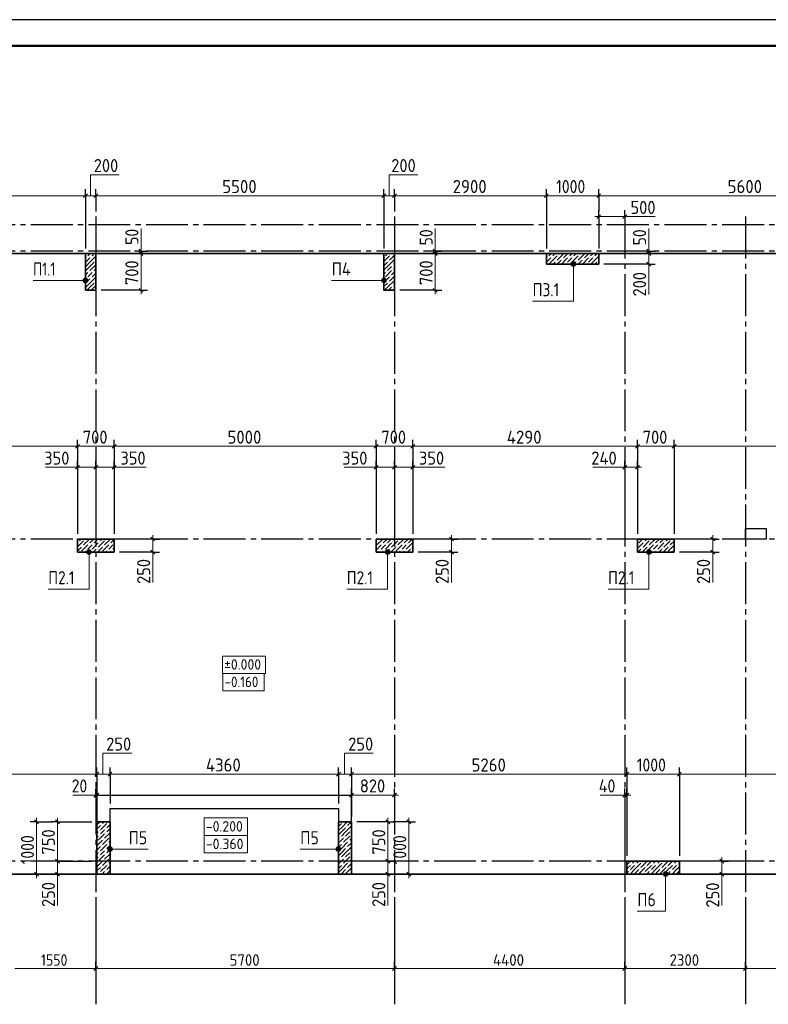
# Model space of a CAD drawing. Header units: millimetres. Extents: x 0 to 42000, y 0 to 29700.
# Tile 7 of 8: x 20345 to 34638, y 10896 to 29700. Entities that reach past the tile are written whole.
import ezdxf

# ---------------------------------------------------------------- set-up
doc = ezdxf.new("R2010")
doc.units = ezdxf.units.MM
doc.linetypes.add('______2', pattern=[270, 200, -70])
doc.linetypes.add('______5', pattern=[1100, 800, -100, 100, -100])
for name, color, linetype, lineweight in [('Standard', 7, 'Continuous', 25), ('ЖБ Перекрытие верхний уровень', 7, 'Continuous', 18), ('ЖБ Перекрытие нижний уровень с отделкой', 7, 'Continuous', 13), ('Общий01', 7, 'Continuous', 13), ('Оси', 7, '______5', 13), ('Примечания', 7, 'Continuous', 13), ('Размерная линия_ общее', 7, 'Continuous', 13)]:
    doc.layers.add(name, color=color, linetype=linetype, lineweight=lineweight)
doc.layers.add('ЖБ Пилон', color=7, linetype='______2', lineweight=13, true_color=0xa0a0a0)
doc.styles.add('ISOCPEUR', font='txt')

msp = doc.modelspace()

# ---------------------------------------------------------------- hatches: boundary and pattern name
at = {"layer": 'ЖБ Пилон', "linetype": 'Continuous', "lineweight": 18, "transparency": 33554687}
for points in [[(27421, 25209), (27426, 25214), (27431, 25209), (27426, 25204)], [(30621, 25209), (30626, 25214), (30631, 25209), (30626, 25204)], [(31021, 25209), (31026, 25214), (31031, 25209), (31026, 25204)], [(21621, 25169), (21626, 25174), (21631, 25169), (21626, 25164)], [(21701, 25169), (21706, 25174), (21711, 25169), (21706, 25164)], [(21781, 25089), (21786, 25094), (21791, 25089), (21786, 25084)], [(27301, 25169), (27306, 25174), (27311, 25169), (27306, 25164)], [(27381, 25089), (27386, 25094), (27391, 25089), (27386, 25084)], [(27461, 25009), (27466, 25014), (27471, 25009), (27466, 25004)], [(30421, 25169), (30426, 25174), (30431, 25169), (30426, 25164)], [(30501, 25169), (30506, 25174), (30511, 25169), (30506, 25164)], [(30581, 25089), (30586, 25094), (30591, 25089), (30586, 25084)], [(30701, 25129), (30706, 25134), (30711, 25129), (30706, 25124)], [(30781, 25049), (30786, 25054), (30791, 25049), (30786, 25044)], [(30821, 25169), (30826, 25174), (30831, 25169), (30826, 25164)], [(30901, 25169), (30906, 25174), (30911, 25169), (30906, 25164)], [(30981, 25089), (30986, 25094), (30991, 25089), (30986, 25084)], [(31101, 25129), (31106, 25134), (31111, 25129), (31106, 25124)], [(31181, 25049), (31186, 25054), (31191, 25049), (31186, 25044)], [(31221, 25169), (31226, 25174), (31231, 25169), (31226, 25164)], [(31301, 25169), (31306, 25174), (31311, 25169), (31306, 25164)], [(31381, 25089), (31386, 25094), (31391, 25089), (31386, 25084)], [(21661, 24889), (21666, 24894), (21671, 24889), (21666, 24884)], [(21741, 24889), (21746, 24894), (21751, 24889), (21746, 24884)], [(27341, 24889), (27346, 24894), (27351, 24889), (27346, 24884)], [(27461, 24929), (27466, 24934), (27471, 24929), (27466, 24924)], [(21621, 24769), (21626, 24774), (21631, 24769), (21626, 24764)], [(21701, 24769), (21706, 24774), (21711, 24769), (21706, 24764)], [(21781, 24689), (21786, 24694), (21791, 24689), (21786, 24684)], [(27301, 24769), (27306, 24774), (27311, 24769), (27306, 24764)], [(27381, 24689), (27386, 24694), (27391, 24689), (27386, 24684)], [(27421, 24809), (27426, 24814), (27431, 24809), (27426, 24804)], [(27461, 24609), (27466, 24614), (27471, 24609), (27466, 24604)], [(27464, 24532), (27466, 24534), (27468, 24532)], [(21581, 19769), (21586, 19774), (21591, 19769), (21586, 19764)], [(21981, 19769), (21986, 19774), (21991, 19769), (21986, 19764)], [(27181, 19769), (27186, 19774), (27191, 19769), (27186, 19764)], [(27581, 19769), (27586, 19774), (27591, 19769), (27586, 19764)], [(32381, 19769), (32386, 19774), (32391, 19769), (32386, 19764)], [(32781, 19769), (32786, 19774), (32791, 19769), (32786, 19764)], [(21461, 19729), (21466, 19734), (21471, 19729), (21466, 19724)], [(21541, 19649), (21546, 19654), (21551, 19649), (21546, 19644)], [(21621, 19569), (21626, 19574), (21631, 19569), (21626, 19564)], [(21661, 19689), (21666, 19694), (21671, 19689), (21666, 19684)], [(21701, 19569), (21706, 19574), (21711, 19569), (21706, 19564)], [(21741, 19689), (21746, 19694), (21751, 19689), (21746, 19684)], [(21821, 19609), (21826, 19614), (21831, 19609), (21826, 19604)], [(21861, 19729), (21866, 19734), (21871, 19729), (21866, 19724)], [(21941, 19649), (21946, 19654), (21951, 19649), (21946, 19644)], [(22021, 19569), (22026, 19574), (22031, 19569), (22026, 19564)], [(22061, 19689), (22066, 19694), (22071, 19689), (22066, 19684)], [(22101, 19569), (22106, 19574), (22111, 19569), (22106, 19564)], [(22141, 19689), (22146, 19694), (22150, 19690), (22150, 19687), (22146, 19684)], [(27150, 19650), (27151, 19649), (27150, 19647)], [(27221, 19569), (27226, 19574), (27231, 19569), (27226, 19564)], [(27261, 19689), (27266, 19694), (27271, 19689), (27266, 19684)], [(27301, 19569), (27306, 19574), (27311, 19569), (27306, 19564)], [(27341, 19689), (27346, 19694), (27351, 19689), (27346, 19684)], [(27421, 19609), (27426, 19614), (27431, 19609), (27426, 19604)], [(27461, 19729), (27466, 19734), (27471, 19729), (27466, 19724)], [(27541, 19649), (27546, 19654), (27551, 19649), (27546, 19644)], [(27621, 19569), (27626, 19574), (27631, 19569), (27626, 19564)], [(27661, 19689), (27666, 19694), (27671, 19689), (27666, 19684)], [(27701, 19569), (27706, 19574), (27711, 19569), (27706, 19564)], [(27741, 19689), (27746, 19694), (27751, 19689), (27746, 19684)], [(27821, 19609), (27826, 19614), (27831, 19609), (27826, 19604)], [(32141, 19689), (32146, 19694), (32151, 19689), (32146, 19684)], [(32221, 19609), (32226, 19614), (32231, 19609), (32226, 19604)], [(32261, 19729), (32266, 19734), (32271, 19729), (32266, 19724)], [(32341, 19649), (32346, 19654), (32351, 19649), (32346, 19644)], [(32421, 19569), (32426, 19574), (32431, 19569), (32426, 19564)], [(32461, 19689), (32466, 19694), (32471, 19689), (32466, 19684)], [(32501, 19569), (32506, 19574), (32511, 19569), (32506, 19564)], [(32541, 19689), (32546, 19694), (32551, 19689), (32546, 19684)], [(32621, 19609), (32626, 19614), (32631, 19609), (32626, 19604)], [(32661, 19729), (32666, 19734), (32671, 19729), (32666, 19724)], [(32741, 19649), (32746, 19654), (32751, 19649), (32746, 19644)], [(32821, 19569), (32826, 19574), (32831, 19569), (32826, 19564)], [(21504, 19532), (21506, 19534), (21508, 19532)], [(21904, 19532), (21906, 19534), (21908, 19532)], [(27504, 19532), (27506, 19534), (27508, 19532)], [(32304, 19532), (32306, 19534), (32308, 19532)], [(32704, 19532), (32706, 19534), (32708, 19532)], [(21901, 14329), (21906, 14334), (21911, 14329), (21906, 14324)], [(22021, 14369), (22026, 14374), (22031, 14369), (22026, 14364)], [(26430, 14370), (26431, 14369), (26430, 14367)], [(26501, 14369), (26506, 14374), (26511, 14369), (26506, 14364)], [(26581, 14289), (26586, 14294), (26591, 14289), (26586, 14284)], [(21861, 14209), (21866, 14214), (21871, 14209), (21866, 14204)], [(21861, 14129), (21866, 14134), (21871, 14129), (21866, 14124)], [(21981, 14249), (21986, 14254), (21991, 14249), (21986, 14244)], [(21981, 14169), (21986, 14174), (21991, 14169), (21986, 14164)], [(26661, 14209), (26666, 14214), (26671, 14209), (26666, 14204)], [(26661, 14129), (26666, 14134), (26671, 14129), (26666, 14124)], [(21821, 14009), (21826, 14014), (21831, 14009), (21826, 14004)], [(21901, 13929), (21906, 13934), (21911, 13929), (21906, 13924)], [(21941, 14049), (21946, 14054), (21951, 14049), (21946, 14044)], [(22021, 13969), (22026, 13974), (22031, 13969), (22026, 13964)], [(22061, 14089), (22066, 14094), (22070, 14090), (22070, 14087), (22066, 14084)], [(26430, 13970), (26431, 13969), (26430, 13967)], [(26461, 14089), (26466, 14094), (26471, 14089), (26466, 14084)], [(26501, 13969), (26506, 13974), (26511, 13969), (26506, 13964)], [(26541, 14089), (26546, 14094), (26551, 14089), (26546, 14084)], [(26621, 14009), (26626, 14014), (26631, 14009), (26626, 14004)], [(21861, 13809), (21866, 13814), (21871, 13809), (21866, 13804)], [(21861, 13729), (21866, 13734), (21871, 13729), (21866, 13724)], [(21981, 13849), (21986, 13854), (21991, 13849), (21986, 13844)], [(21981, 13769), (21986, 13774), (21991, 13769), (21986, 13764)], [(26581, 13889), (26586, 13894), (26591, 13889), (26586, 13884)], [(26661, 13809), (26666, 13814), (26671, 13809), (26666, 13804)], [(26661, 13729), (26666, 13734), (26671, 13729), (26666, 13724)], [(21821, 13609), (21826, 13614), (21831, 13609), (21826, 13604)], [(21941, 13649), (21946, 13654), (21951, 13649), (21946, 13644)], [(22021, 13569), (22026, 13574), (22031, 13569), (22026, 13564)], [(22061, 13689), (22066, 13694), (22070, 13690), (22070, 13687), (22066, 13684)], [(26430, 13570), (26431, 13569), (26430, 13567)], [(26461, 13689), (26466, 13694), (26471, 13689), (26466, 13684)], [(26501, 13569), (26506, 13574), (26511, 13569), (26506, 13564)], [(26541, 13689), (26546, 13694), (26551, 13689), (26546, 13684)], [(26621, 13609), (26626, 13614), (26631, 13609), (26626, 13604)], [(32021, 13569), (32026, 13574), (32031, 13569), (32026, 13564)], [(32101, 13569), (32106, 13574), (32111, 13569), (32106, 13564)], [(32221, 13609), (32226, 13614), (32231, 13609), (32226, 13604)], [(32421, 13569), (32426, 13574), (32431, 13569), (32426, 13564)], [(32501, 13569), (32506, 13574), (32511, 13569), (32506, 13564)], [(32621, 13609), (32626, 13614), (32631, 13609), (32626, 13604)], [(32821, 13569), (32826, 13574), (32831, 13569), (32826, 13564)], [(32901, 13569), (32906, 13574), (32911, 13569), (32906, 13564)], [(21861, 13409), (21866, 13414), (21871, 13409), (21866, 13404)], [(21901, 13529), (21906, 13534), (21911, 13529), (21906, 13524)], [(21981, 13449), (21986, 13454), (21991, 13449), (21986, 13444)], [(26581, 13489), (26586, 13494), (26591, 13489), (26586, 13484)], [(26661, 13409), (26666, 13414), (26671, 13409), (26666, 13404)], [(31981, 13449), (31986, 13454), (31991, 13449), (31986, 13444)], [(32181, 13489), (32186, 13494), (32191, 13489), (32186, 13484)], [(32261, 13409), (32266, 13414), (32271, 13409), (32266, 13404)], [(32301, 13529), (32306, 13534), (32311, 13529), (32306, 13524)], [(32381, 13449), (32386, 13454), (32391, 13449), (32386, 13444)], [(32581, 13489), (32586, 13494), (32591, 13489), (32586, 13484)], [(32661, 13409), (32666, 13414), (32671, 13409), (32666, 13404)], [(32701, 13529), (32706, 13534), (32711, 13529), (32706, 13524)], [(32781, 13449), (32786, 13454), (32791, 13449), (32786, 13444)]]:
    msp.add_hatch(color=7, dxfattribs=at).paths.add_polyline_path(points, flags=16)
at = {"layer": 'Общий01', "linetype": 'Continuous', "lineweight": 13, "transparency": 33554687}
for points in [[(30873, 25032), (30963, 25032), (30957, 25054)], [(30873, 25032), (30957, 25054), (30879, 25054)], [(30879, 25009), (30963, 25032), (30873, 25032)], [(30879, 25054), (30957, 25054), (30940, 25070)], [(30879, 25054), (30940, 25070), (30895, 25070)], [(30879, 25009), (30957, 25009), (30963, 25032)], [(30895, 25070), (30940, 25070), (30918, 25077)], [(30895, 24993), (30957, 25009), (30879, 25009)], [(30895, 24993), (30940, 24993), (30957, 25009)], [(30940, 24993), (30895, 24993), (30918, 24987)], [(21561, 24699), (21561, 24744), (21555, 24722)], [(21561, 24744), (21577, 24683), (21577, 24760)], [(21561, 24744), (21561, 24699), (21577, 24683)], [(21577, 24760), (21600, 24677), (21600, 24767)], [(21577, 24760), (21577, 24683), (21600, 24677)], [(21600, 24767), (21600, 24677), (21622, 24683)], [(21600, 24767), (21622, 24683), (21622, 24760)], [(21622, 24760), (21622, 24683), (21639, 24699)], [(21622, 24760), (21639, 24699), (21639, 24744)], [(21639, 24744), (21639, 24699), (21645, 24722)], [(27261, 24699), (27261, 24744), (27255, 24722)], [(27261, 24744), (27277, 24683), (27277, 24760)], [(27261, 24744), (27261, 24699), (27277, 24683)], [(27277, 24760), (27300, 24677), (27300, 24767)], [(27277, 24760), (27277, 24683), (27300, 24677)], [(27300, 24767), (27300, 24677), (27322, 24683)], [(27300, 24767), (27322, 24683), (27322, 24760)], [(27322, 24760), (27322, 24683), (27339, 24699)], [(27322, 24760), (27339, 24699), (27339, 24744)], [(27339, 24744), (27339, 24699), (27345, 24722)], [(21629, 19554), (21707, 19554), (21690, 19570)], [(21629, 19554), (21690, 19570), (21645, 19570)], [(21645, 19570), (21690, 19570), (21668, 19577)], [(27329, 19554), (27407, 19554), (27390, 19570)], [(27329, 19554), (27390, 19570), (27345, 19570)], [(27345, 19570), (27390, 19570), (27368, 19577)], [(32319, 19554), (32397, 19554), (32380, 19570)], [(32319, 19554), (32380, 19570), (32335, 19570)], [(32335, 19570), (32380, 19570), (32358, 19577)], [(21623, 19532), (21713, 19532), (21707, 19554)], [(21623, 19532), (21707, 19554), (21629, 19554)], [(21629, 19509), (21713, 19532), (21623, 19532)], [(21629, 19509), (21707, 19509), (21713, 19532)], [(21645, 19493), (21707, 19509), (21629, 19509)], [(21645, 19493), (21690, 19493), (21707, 19509)], [(21690, 19493), (21645, 19493), (21668, 19487)], [(27323, 19532), (27413, 19532), (27407, 19554)], [(27323, 19532), (27407, 19554), (27329, 19554)], [(27329, 19509), (27413, 19532), (27323, 19532)], [(27329, 19509), (27407, 19509), (27413, 19532)], [(27345, 19493), (27407, 19509), (27329, 19509)], [(27345, 19493), (27390, 19493), (27407, 19509)], [(27390, 19493), (27345, 19493), (27368, 19487)], [(32313, 19532), (32403, 19532), (32397, 19554)], [(32313, 19532), (32397, 19554), (32319, 19554)], [(32319, 19509), (32403, 19532), (32313, 19532)], [(32319, 19509), (32397, 19509), (32403, 19532)], [(32335, 19493), (32397, 19509), (32319, 19509)], [(32335, 19493), (32380, 19493), (32397, 19509)], [(32380, 19493), (32335, 19493), (32358, 19487)], [(22031, 13837), (22031, 13882), (22025, 13859)], [(22047, 13820), (22047, 13898), (22031, 13882)], [(22047, 13820), (22031, 13882), (22031, 13837)], [(22070, 13814), (22070, 13904), (22047, 13898)], [(22070, 13814), (22047, 13898), (22047, 13820)], [(22092, 13820), (22092, 13898), (22070, 13904)], [(22092, 13820), (22070, 13904), (22070, 13814)], [(22109, 13837), (22109, 13882), (22092, 13898)], [(22109, 13837), (22092, 13898), (22092, 13820)], [(22109, 13882), (22109, 13837), (22115, 13859)], [(26391, 13837), (26391, 13882), (26385, 13859)], [(26391, 13882), (26407, 13820), (26407, 13898)], [(26391, 13882), (26391, 13837), (26407, 13820)], [(26407, 13898), (26430, 13814), (26430, 13904)], [(26407, 13898), (26407, 13820), (26430, 13814)], [(26430, 13904), (26430, 13814), (26452, 13820)], [(26430, 13904), (26452, 13820), (26452, 13898)], [(26452, 13898), (26452, 13820), (26469, 13837)], [(26452, 13898), (26469, 13837), (26469, 13882)], [(26469, 13882), (26469, 13837), (26475, 13859)], [(32631, 13382), (32721, 13382), (32715, 13404)], [(32631, 13382), (32715, 13404), (32637, 13404)], [(32637, 13359), (32721, 13382), (32631, 13382)], [(32637, 13404), (32715, 13404), (32699, 13420)], [(32637, 13404), (32699, 13420), (32654, 13420)], [(32637, 13359), (32715, 13359), (32721, 13382)], [(32654, 13343), (32715, 13359), (32637, 13359)], [(32654, 13420), (32699, 13420), (32676, 13427)], [(32654, 13343), (32699, 13343), (32715, 13359)], [(32699, 13343), (32654, 13343), (32676, 13337)]]:
    msp.add_hatch(color=7, dxfattribs=at).paths.add_polyline_path(points)

# ---------------------------------------------------------------- linework, layer by layer
at = {"layer": 'Standard', "color": 7, "linetype": 'Continuous', "lineweight": 18, "transparency": 33554687}
for p, q in [((4250, 25232), (41050, 25232)), ((4250, 25232), (41050, 25232)), ((34200, 19982), (34200, 19782)), ((34600, 19982), (34200, 19982)), ((34200, 19982), (34200, 19782)), ((34600, 19982), (34200, 19982)), ((34600, 19782), (34600, 19982)), ((34600, 19782), (34600, 19982)), ((34200, 19782), (34600, 19782)), ((34200, 19782), (34600, 19782)), ((22070, 14632), (22070, 13382)), ((26430, 14632), (22070, 14632)), ((22070, 14632), (22070, 13382)), ((26430, 14632), (22070, 14632)), ((26430, 13382), (26430, 14632)), ((26430, 13382), (26430, 14632)), ((22070, 13382), (12350, 13382)), ((22070, 13382), (12350, 13382)), ((37450, 13382), (26430, 13382)), ((37450, 13382), (26430, 13382))]:
    msp.add_line(p, q, dxfattribs=at)
at = {"layer": 'Standard', "color": 7, "linetype": 'Continuous', "lineweight": 25, "transparency": 33554687}
msp.add_lwpolyline([(0, 0), (42000, 0), (42000, 29700), (0, 29700), (0, 0)], close=True, dxfattribs=at)
at = {"layer": 'Standard', "color": 7, "linetype": 'Continuous', "lineweight": 50, "transparency": 33554687}
msp.add_lwpolyline([(2000, 29200), (41500, 29200), (41500, 500), (2000, 500), (2000, 29200)], close=True, dxfattribs=at)
at = {"layer": 'Standard', "color": 7, "linetype": 'Continuous', "lineweight": 18, "transparency": 33554687}
msp.add_lwpolyline([(41500, 29200), (2000, 29200), (2000, 6000), (41500, 6000), (41500, 29200)], dxfattribs=at)
at = {"layer": 'Standard', "color": 7, "linetype": 'Continuous', "lineweight": 13, "transparency": 33554687}
msp.add_lwpolyline([(4250, 13382), (41050, 13382), (41050, 25232), (4250, 25232), (4250, 13382)], dxfattribs=at)
at = {"layer": 'Standard', "color": 7, "linetype": 'Continuous', "lineweight": 35, "transparency": 33554687}
msp.add_lwpolyline([(4250, 13382), (41050, 13382), (41050, 25232), (4250, 25232), (4250, 13382)], dxfattribs=at)
at = {"layer": 'Standard', "color": 252, "linetype": 'Continuous', "lineweight": 18, "true_color": 0x8f8f8f, "transparency": 33554687}
for points in [[(24215, 17213), (25041, 17213), (25041, 17547), (24215, 17547), (24215, 17213)], [(23866, 14120), (24693, 14120), (24693, 14454), (23866, 14454), (23866, 14120)]]:
    msp.add_lwpolyline(points, dxfattribs=at)
at = {"layer": 'ЖБ Перекрытие верхний уровень', "color": 253, "linetype": 'Continuous', "lineweight": -3, "true_color": 0xa0a0a0, "transparency": 33554687}
for p, q in [((41050, 25232), (4250, 25232)), ((34200, 19782), (34200, 19982)), ((34200, 19982), (34600, 19982)), ((34600, 19982), (34600, 19782)), ((34600, 19782), (34200, 19782)), ((22070, 13382), (22070, 14632)), ((22070, 14632), (26430, 14632)), ((26430, 14632), (26430, 13382)), ((12350, 13382), (22070, 13382)), ((26430, 13382), (37450, 13382))]:
    msp.add_line(p, q, dxfattribs=at)
at = {"layer": 'ЖБ Перекрытие нижний уровень с отделкой', "color": 253, "linetype": 'Continuous', "lineweight": -3, "true_color": 0xa0a0a0, "transparency": 33554687}
for p, q in [((26680, 14882), (21820, 14882)), ((21820, 14882), (21820, 13382)), ((26680, 13382), (26680, 14882)), ((21820, 13382), (26680, 13382))]:
    msp.add_line(p, q, dxfattribs=at)
at = {"layer": 'ЖБ Пилон', "color": 7, "linetype": 'Continuous', "lineweight": 35, "transparency": 33554687}
for p, q in [((21800, 25232), (21600, 25232)), ((21600, 25232), (21600, 24532)), ((21800, 24532), (21800, 25232)), ((27500, 25232), (27300, 25232)), ((27300, 25232), (27300, 24532)), ((27500, 24532), (27500, 25232)), ((30400, 25232), (30400, 25032)), ((31400, 25232), (30400, 25232)), ((31400, 25032), (31400, 25232)), ((30400, 25032), (31400, 25032)), ((21600, 24532), (21800, 24532)), ((27300, 24532), (27500, 24532)), ((21450, 19782), (21450, 19532)), ((22150, 19782), (21450, 19782)), ((22150, 19532), (22150, 19782)), ((27150, 19782), (27150, 19532)), ((27850, 19782), (27150, 19782)), ((27850, 19532), (27850, 19782)), ((32140, 19782), (32140, 19532)), ((32840, 19782), (32140, 19782)), ((32840, 19532), (32840, 19782)), ((21450, 19532), (22150, 19532)), ((27150, 19532), (27850, 19532)), ((32140, 19532), (32840, 19532)), ((22070, 14382), (21820, 14382)), ((21820, 14382), (21820, 13382)), ((22070, 13382), (22070, 14382)), ((26680, 14382), (26430, 14382)), ((26430, 14382), (26430, 13382)), ((26680, 13382), (26680, 14382)), ((31940, 13632), (31940, 13382)), ((32940, 13632), (31940, 13632)), ((32940, 13382), (32940, 13632)), ((21820, 13382), (22070, 13382)), ((26430, 13382), (26680, 13382)), ((31940, 13382), (32940, 13382))]:
    msp.add_line(p, q, dxfattribs=at)
at = {"layer": 'ЖБ Пилон', "color": 251, "linetype": 'Continuous', "lineweight": 18, "true_color": 0x494949, "transparency": 33554687}
for p, q in [((21609, 25232), (21600, 25222)), ((21646, 25189), (21686, 25229)), ((21686, 25229), (21689, 25232)), ((21769, 25232), (21726, 25189)), ((27369, 25232), (27326, 25189)), ((27500, 25202), (27406, 25109)), ((27449, 25232), (27446, 25229)), ((30409, 25232), (30400, 25222)), ((30446, 25189), (30486, 25229)), ((30486, 25229), (30489, 25232)), ((30569, 25232), (30526, 25189)), ((30726, 25229), (30606, 25109)), ((30649, 25232), (30646, 25229)), ((30809, 25232), (30726, 25149)), ((30846, 25189), (30886, 25229)), ((30886, 25229), (30889, 25232)), ((30969, 25232), (30926, 25189)), ((31126, 25229), (31006, 25109)), ((31049, 25232), (31046, 25229)), ((31209, 25232), (31126, 25149)), ((31246, 25189), (31286, 25229)), ((31286, 25229), (31289, 25232)), ((31369, 25232), (31326, 25189)), ((21606, 25149), (21600, 25142)), ((21686, 25149), (21606, 25069)), ((21686, 25069), (21606, 24989)), ((21686, 25069), (21800, 25182)), ((21766, 25069), (21686, 24989)), ((21766, 24989), (21800, 25022)), ((27300, 25082), (27406, 25189)), ((27366, 25069), (27300, 25002)), ((27366, 24989), (27486, 25109)), ((27500, 25042), (27486, 25029)), ((30406, 25149), (30400, 25142)), ((30486, 25149), (30406, 25069)), ((30486, 25069), (30449, 25032)), ((30486, 25069), (30606, 25189)), ((30566, 25069), (30529, 25032)), ((30609, 25032), (30686, 25109)), ((30806, 25149), (30689, 25032)), ((30886, 25149), (30806, 25069)), ((30886, 25069), (30849, 25032)), ((30886, 25069), (31006, 25189)), ((30966, 25069), (30929, 25032)), ((31009, 25032), (31086, 25109)), ((31206, 25149), (31089, 25032)), ((31286, 25149), (31206, 25069)), ((31286, 25069), (31249, 25032)), ((31286, 25069), (31400, 25182)), ((31366, 25069), (31329, 25032)), ((21686, 24989), (21600, 24902)), ((21646, 24869), (21600, 24822)), ((21646, 24789), (21686, 24829)), ((21766, 24989), (21686, 24909)), ((21686, 24829), (21726, 24869)), ((21800, 24862), (21726, 24789)), ((21800, 24942), (21766, 24909)), ((27366, 24989), (27300, 24922)), ((27300, 24842), (27326, 24869)), ((27446, 24909), (27326, 24789)), ((27446, 24989), (27366, 24909)), ((27500, 24882), (27446, 24829)), ((27486, 24949), (27500, 24962)), ((21606, 24749), (21600, 24742)), ((21686, 24749), (21606, 24669)), ((21686, 24669), (21606, 24589)), ((21686, 24669), (21800, 24782)), ((21766, 24669), (21686, 24589)), ((27300, 24682), (27406, 24789)), ((27366, 24669), (27300, 24602)), ((27366, 24589), (27486, 24709)), ((27500, 24802), (27406, 24709)), ((27500, 24642), (27486, 24629)), ((21686, 24589), (21629, 24532)), ((21766, 24589), (21709, 24532)), ((21766, 24589), (21800, 24622)), ((21800, 24542), (21789, 24532)), ((27366, 24589), (27309, 24532)), ((27446, 24589), (27389, 24532)), ((27486, 24549), (27500, 24562)), ((21566, 19749), (21450, 19632)), ((21486, 19749), (21519, 19782)), ((21679, 19782), (21566, 19669)), ((21759, 19782), (21686, 19709)), ((21839, 19782), (21766, 19709)), ((21966, 19749), (21846, 19629)), ((21886, 19749), (21919, 19782)), ((22079, 19782), (21966, 19669)), ((22150, 19772), (22086, 19709)), ((27166, 19749), (27150, 19732)), ((27279, 19782), (27166, 19669)), ((27359, 19782), (27286, 19709)), ((27439, 19782), (27366, 19709)), ((27566, 19749), (27446, 19629)), ((27486, 19749), (27519, 19782)), ((27679, 19782), (27566, 19669)), ((27759, 19782), (27686, 19709)), ((27839, 19782), (27766, 19709)), ((32159, 19782), (32140, 19762)), ((32239, 19782), (32166, 19709)), ((32366, 19749), (32246, 19629)), ((32286, 19749), (32319, 19782)), ((32479, 19782), (32366, 19669)), ((32559, 19782), (32486, 19709)), ((32639, 19782), (32566, 19709)), ((32766, 19749), (32646, 19629)), ((32686, 19749), (32719, 19782)), ((21526, 19629), (21450, 19552)), ((21646, 19669), (21526, 19549)), ((21646, 19589), (21686, 19629)), ((21686, 19629), (21726, 19669)), ((21846, 19709), (21726, 19589)), ((21749, 19532), (21806, 19589)), ((21926, 19629), (21829, 19532)), ((22046, 19669), (21926, 19549)), ((22046, 19589), (22086, 19629)), ((22086, 19629), (22126, 19669)), ((22150, 19612), (22126, 19589)), ((27246, 19669), (27150, 19572)), ((27246, 19589), (27286, 19629)), ((27286, 19629), (27326, 19669)), ((27446, 19709), (27326, 19589)), ((27349, 19532), (27406, 19589)), ((27526, 19629), (27429, 19532)), ((27646, 19669), (27526, 19549)), ((27646, 19589), (27686, 19629)), ((27686, 19629), (27726, 19669)), ((27846, 19709), (27726, 19589)), ((27749, 19532), (27806, 19589)), ((27850, 19632), (27846, 19629)), ((32246, 19709), (32140, 19602)), ((32149, 19532), (32206, 19589)), ((32326, 19629), (32229, 19532)), ((32446, 19669), (32326, 19549)), ((32446, 19589), (32486, 19629)), ((32486, 19629), (32526, 19669)), ((32646, 19709), (32526, 19589)), ((32549, 19532), (32606, 19589)), ((32726, 19629), (32629, 19532)), ((32840, 19662), (32726, 19549)), ((32840, 19742), (32766, 19669)), ((21606, 19549), (21589, 19532)), ((21686, 19549), (21669, 19532)), ((22006, 19549), (21989, 19532)), ((22086, 19549), (22069, 19532)), ((22149, 19532), (22150, 19532)), ((27206, 19549), (27189, 19532)), ((27286, 19549), (27269, 19532)), ((27606, 19549), (27589, 19532)), ((27686, 19549), (27669, 19532)), ((27850, 19552), (27829, 19532)), ((32406, 19549), (32389, 19532)), ((32486, 19549), (32469, 19532)), ((32806, 19549), (32789, 19532)), ((21879, 14382), (21820, 14322)), ((21820, 14242), (21886, 14309)), ((22006, 14349), (21886, 14229)), ((21959, 14382), (21926, 14349)), ((22070, 14332), (22006, 14269)), ((26486, 14349), (26430, 14292)), ((26486, 14269), (26599, 14382)), ((26566, 14189), (26680, 14302)), ((26679, 14382), (26606, 14309)), ((21846, 14189), (21820, 14162)), ((21846, 14109), (21820, 14082)), ((21966, 14149), (21846, 14029)), ((21886, 14149), (21926, 14189)), ((21926, 14189), (21966, 14229)), ((22070, 14172), (21966, 14069)), ((22070, 14252), (22006, 14189)), ((26486, 14269), (26430, 14212)), ((26486, 14189), (26430, 14132)), ((26566, 14269), (26486, 14189)), ((26566, 14189), (26486, 14109)), ((26646, 14109), (26526, 13989)), ((26646, 14189), (26566, 14109)), ((21926, 14029), (21820, 13922)), ((22006, 13949), (21886, 13829)), ((22046, 14069), (21926, 13949)), ((22070, 13932), (22006, 13869)), ((22046, 13989), (22070, 14012)), ((26446, 14069), (26430, 14052)), ((26486, 13949), (26430, 13892)), ((26446, 13989), (26486, 14029)), ((26486, 14029), (26526, 14069)), ((26486, 13869), (26606, 13989)), ((26680, 13982), (26606, 13909)), ((26680, 14062), (26646, 14029)), ((21820, 13842), (21886, 13909)), ((21846, 13789), (21820, 13762)), ((21966, 13749), (21846, 13629)), ((21886, 13749), (21926, 13789)), ((21926, 13789), (21966, 13829)), ((22070, 13772), (21966, 13669)), ((22070, 13852), (22006, 13789)), ((26486, 13869), (26430, 13812)), ((26486, 13789), (26430, 13732)), ((26566, 13869), (26486, 13789)), ((26566, 13789), (26486, 13709)), ((26566, 13789), (26680, 13902)), ((26646, 13789), (26566, 13709)), ((21846, 13709), (21820, 13682)), ((21926, 13629), (21820, 13522)), ((22006, 13549), (21886, 13429)), ((22046, 13669), (21926, 13549)), ((22046, 13589), (22070, 13612)), ((26446, 13669), (26430, 13652)), ((26486, 13549), (26430, 13492)), ((26446, 13589), (26486, 13629)), ((26486, 13629), (26526, 13669)), ((26486, 13469), (26606, 13589)), ((26646, 13709), (26526, 13589)), ((26680, 13582), (26606, 13509)), ((26680, 13662), (26646, 13629)), ((32009, 13632), (31940, 13562)), ((32006, 13549), (31940, 13482)), ((32086, 13549), (32006, 13469)), ((32046, 13589), (32086, 13629)), ((32086, 13629), (32089, 13632)), ((32086, 13469), (32206, 13589)), ((32169, 13632), (32126, 13589)), ((32326, 13629), (32206, 13509)), ((32249, 13632), (32246, 13629)), ((32406, 13549), (32286, 13429)), ((32409, 13632), (32326, 13549)), ((32486, 13549), (32406, 13469)), ((32446, 13589), (32486, 13629)), ((32486, 13629), (32489, 13632)), ((32486, 13469), (32606, 13589)), ((32569, 13632), (32526, 13589)), ((32726, 13629), (32606, 13509)), ((32649, 13632), (32646, 13629)), ((32806, 13549), (32686, 13429)), ((32809, 13632), (32726, 13549)), ((32886, 13549), (32806, 13469)), ((32846, 13589), (32886, 13629)), ((32886, 13629), (32889, 13632)), ((32940, 13602), (32926, 13589)), ((21820, 13442), (21886, 13509)), ((21846, 13389), (21839, 13382)), ((21919, 13382), (21926, 13389)), ((21926, 13389), (21966, 13429)), ((22070, 13532), (22006, 13469)), ((22070, 13452), (22006, 13389)), ((26486, 13469), (26430, 13412)), ((26486, 13389), (26479, 13382)), ((26566, 13469), (26486, 13389)), ((26566, 13389), (26559, 13382)), ((26566, 13389), (26680, 13502)), ((26646, 13389), (26639, 13382)), ((31940, 13402), (31966, 13429)), ((32086, 13469), (32006, 13389)), ((32086, 13389), (32079, 13382)), ((32166, 13469), (32086, 13389)), ((32166, 13389), (32159, 13382)), ((32166, 13389), (32286, 13509)), ((32246, 13389), (32239, 13382)), ((32319, 13382), (32326, 13389)), ((32326, 13389), (32366, 13429)), ((32486, 13469), (32406, 13389)), ((32486, 13389), (32479, 13382)), ((32566, 13469), (32486, 13389)), ((32566, 13389), (32559, 13382)), ((32566, 13389), (32686, 13509)), ((32646, 13389), (32639, 13382)), ((32719, 13382), (32726, 13389)), ((32726, 13389), (32766, 13429)), ((32886, 13469), (32806, 13389)), ((32886, 13389), (32879, 13382)), ((32886, 13469), (32940, 13522)), ((32940, 13442), (32886, 13389))]:
    msp.add_line(p, q, dxfattribs=at)
at = {"layer": 'Общий01', "color": 7, "linetype": 'Continuous', "lineweight": 13, "transparency": 33554687}
for p, q in [((30873, 25032), (30873, 25032)), ((30918, 25077), (30918, 25077)), ((30963, 25032), (30963, 25032)), ((30918, 24987), (30918, 24987)), ((21555, 24722), (21555, 24722)), ((21600, 24767), (21600, 24767)), ((21600, 24677), (21600, 24677)), ((21645, 24722), (21645, 24722)), ((27255, 24722), (27255, 24722)), ((27300, 24767), (27300, 24767)), ((27300, 24677), (27300, 24677)), ((27345, 24722), (27345, 24722)), ((21668, 19577), (21668, 19577)), ((27368, 19577), (27368, 19577)), ((32358, 19577), (32358, 19577)), ((21623, 19532), (21623, 19532)), ((21668, 19487), (21668, 19487)), ((21713, 19532), (21713, 19532)), ((27323, 19532), (27323, 19532)), ((27368, 19487), (27368, 19487)), ((27413, 19532), (27413, 19532)), ((32313, 19532), (32313, 19532)), ((32358, 19487), (32358, 19487)), ((32403, 19532), (32403, 19532)), ((22025, 13859), (22025, 13859)), ((22070, 13904), (22070, 13904)), ((22070, 13814), (22070, 13814)), ((22115, 13859), (22115, 13859)), ((26385, 13859), (26385, 13859)), ((26430, 13904), (26430, 13904)), ((26430, 13814), (26430, 13814)), ((26475, 13859), (26475, 13859)), ((32631, 13382), (32631, 13382)), ((32676, 13427), (32676, 13427)), ((32721, 13382), (32721, 13382)), ((32676, 13337), (32676, 13337))]:
    msp.add_line(p, q, dxfattribs=at)
for points in [[(30139, 24326), (30918, 24326), (30918, 25032)], [(20601, 24722), (21120, 24722), (21600, 24722)], [(26301, 24722), (26820, 24722), (27300, 24722)], [(20889, 18826), (21668, 18826), (21668, 19532)], [(26589, 18826), (27368, 18826), (27368, 19532)], [(31579, 18826), (32358, 18826), (32358, 19532)], [(22799, 13859), (22280, 13859), (22070, 13859)], [(25701, 13859), (26220, 13859), (26430, 13859)], [(32137, 12676), (32676, 12676), (32676, 13382)]]:
    msp.add_lwpolyline(points, dxfattribs=at)
at = {"layer": 'Общий01', "color": 7, "linetype": 'Continuous', "lineweight": 18, "transparency": 33554687}
for points in [[(24225, 16880), (25011, 16880), (25011, 17213), (24225, 17213), (24225, 16880)], [(23866, 13787), (24693, 13787), (24693, 14120), (23866, 14120), (23866, 13787)]]:
    msp.add_lwpolyline(points, dxfattribs=at)
at = {"layer": 'Общий01', "color": 7, "linetype": 'Continuous', "lineweight": 13, "transparency": 33554687}
for centre in [(30918, 25032), (21600, 24722), (27300, 24722), (21668, 19532), (27368, 19532), (32358, 19532), (22070, 13859), (26430, 13859), (32676, 13382)]:
    msp.add_circle(centre, 45, dxfattribs=at)
at = {"layer": 'Оси', "color": 8, "linetype": '______5', "lineweight": -3, "transparency": 33554687}
for p, q in [((41157, 25782), (3764, 25782)), ((21800, 25939), (21800, 12896)), ((27500, 25939), (27500, 12896)), ((31900, 25939), (31900, 12896)), ((34200, 25939), (34200, 12896)), ((41157, 25282), (3764, 25282)), ((41157, 19782), (3764, 19782)), ((41157, 13632), (3764, 13632))]:
    msp.add_line(p, q, dxfattribs=at)
at = {"layer": 'Оси', "color": 7, "linetype": 'Continuous', "lineweight": 25, "transparency": 33554687}
for p, q in [((21800, 12896), (21800, 10896)), ((27500, 12896), (27500, 10896)), ((31900, 12896), (31900, 10896)), ((34200, 12896), (34200, 10896))]:
    msp.add_line(p, q, dxfattribs=at)
at = {"layer": 'Примечания', "color": 7, "linetype": 'Continuous', "lineweight": 13, "transparency": 33554687}
for p, q in [((32480, 25939), (31900, 25939)), ((22662, 25282), (22662, 25712)), ((28280, 25282), (28280, 25712)), ((32356, 25282), (32356, 25712)), ((32356, 25032), (32356, 24452)), ((20840, 21152), (21450, 21152)), ((22150, 21152), (22760, 21152)), ((26540, 21152), (27150, 21152)), ((27850, 21152), (28460, 21152)), ((31290, 21152), (31900, 21152)), ((22887, 19532), (22887, 18952)), ((28587, 19532), (28587, 18952)), ((33577, 19532), (33577, 18952)), ((21800, 14891), (21360, 14891)), ((31900, 14891), (31430, 14891)), ((21068, 13382), (21068, 12782)), ((27376, 13382), (27376, 12782)), ((33751, 13382), (33751, 12782))]:
    msp.add_line(p, q, dxfattribs=at)
for points in [[(21697, 26339), (21697, 26739), (22247, 26739)], [(27397, 26339), (27397, 26739), (27947, 26739)], [(21935, 15291), (21935, 15691), (22485, 15691)], [(26545, 15291), (26545, 15691), (27095, 15691)]]:
    msp.add_lwpolyline(points, dxfattribs=at)
at = {"layer": 'Размерная линия_ общее', "color": 7, "linetype": 'Continuous', "lineweight": 13, "transparency": 33554687}
for p, q in [((17200, 26339), (21600, 26339)), ((21600, 26339), (21800, 26339)), ((21800, 26339), (27300, 26339)), ((27300, 26339), (27500, 26339)), ((27500, 26339), (30400, 26339)), ((30400, 26339), (31400, 26339)), ((31400, 26339), (37000, 26339)), ((31400, 25939), (31325, 25939)), ((31400, 25939), (31900, 25939)), ((31900, 25939), (31975, 25939)), ((22662, 25282), (22662, 25357)), ((22662, 25282), (22662, 25232)), ((22662, 25232), (22662, 24532)), ((28280, 25282), (28280, 25357)), ((28280, 25232), (28280, 24532)), ((32356, 25282), (32356, 25357)), ((32356, 25232), (32356, 25032)), ((32356, 25032), (32356, 24957)), ((22662, 24532), (22662, 24457)), ((28280, 24532), (28280, 24457)), ((17000, 21552), (21450, 21552)), ((21450, 21552), (22150, 21552)), ((22150, 21552), (27150, 21552)), ((27150, 21552), (27850, 21552)), ((27850, 21552), (32140, 21552)), ((32140, 21552), (32840, 21552)), ((32840, 21552), (37200, 21552)), ((21450, 21152), (21375, 21152)), ((21800, 21152), (21450, 21152)), ((22150, 21152), (21800, 21152)), ((22150, 21152), (22225, 21152)), ((27150, 21152), (27075, 21152)), ((27500, 21152), (27150, 21152)), ((27850, 21152), (27500, 21152)), ((27850, 21152), (27925, 21152)), ((31900, 21152), (31825, 21152)), ((32140, 21152), (31900, 21152)), ((32140, 21152), (32215, 21152)), ((22887, 19782), (22887, 19857)), ((22887, 19782), (22887, 19532)), ((28587, 19782), (28587, 19857)), ((28587, 19782), (28587, 19532)), ((33577, 19782), (33577, 19857)), ((33577, 19782), (33577, 19532)), ((22887, 19532), (22887, 19457)), ((28587, 19532), (28587, 19457)), ((33577, 19532), (33577, 19457)), ((21820, 15291), (17660, 15291)), ((22070, 15291), (21820, 15291)), ((26430, 15291), (22070, 15291)), ((26680, 15291), (26430, 15291)), ((31940, 15291), (26680, 15291)), ((32940, 15291), (31940, 15291)), ((37200, 15291), (32940, 15291)), ((21800, 14891), (21725, 14891)), ((21820, 14891), (21800, 14891)), ((21820, 14891), (21895, 14891)), ((26680, 14891), (26605, 14891)), ((26680, 14891), (27500, 14891)), ((27500, 14891), (27575, 14891)), ((31900, 14891), (31825, 14891)), ((31940, 14891), (31900, 14891)), ((31940, 14891), (32015, 14891)), ((20668, 14382), (20668, 14457)), ((21068, 14382), (21068, 14457)), ((27376, 14382), (27376, 14457)), ((27776, 14382), (27776, 14457)), ((21068, 13632), (21068, 13382)), ((27376, 13632), (27376, 13382)), ((33751, 13632), (33751, 13707)), ((33751, 13632), (33751, 13382)), ((20668, 13382), (20668, 13307)), ((21068, 13382), (21068, 13307)), ((27376, 13382), (27376, 13307)), ((27776, 13382), (27776, 13307)), ((33751, 13382), (33751, 13307)), ((20250, 11582), (21800, 11582)), ((21800, 11582), (27500, 11582)), ((27500, 11582), (31900, 11582)), ((31900, 11582), (34200, 11582)), ((34200, 11582), (37200, 11582))]:
    msp.add_line(p, q, dxfattribs=at)
at = {"layer": 'Размерная линия_ общее', "color": 7, "linetype": 'Continuous', "lineweight": 25, "transparency": 33554687}
for p, q in [((21562, 26301), (21637, 26376)), ((21762, 26301), (21837, 26376)), ((27262, 26301), (27337, 26376)), ((27462, 26301), (27537, 26376)), ((30362, 26301), (30437, 26376)), ((31362, 26301), (31437, 26376)), ((31362, 25901), (31437, 25976)), ((31862, 25901), (31937, 25976)), ((22624, 25319), (22699, 25244)), ((22624, 25269), (22699, 25194)), ((28242, 25319), (28317, 25244)), ((28242, 25269), (28317, 25194)), ((32319, 25319), (32394, 25244)), ((32319, 25269), (32394, 25194)), ((32319, 25069), (32394, 24994)), ((22624, 24569), (22699, 24494)), ((28242, 24569), (28317, 24494)), ((21412, 21514), (21487, 21589)), ((22112, 21514), (22187, 21589)), ((27112, 21514), (27187, 21589)), ((27812, 21514), (27887, 21589)), ((32102, 21514), (32177, 21589)), ((32802, 21514), (32877, 21589)), ((21487, 21189), (21412, 21114)), ((21837, 21189), (21762, 21114)), ((22187, 21189), (22112, 21114)), ((27187, 21189), (27112, 21114)), ((27537, 21189), (27462, 21114)), ((27887, 21189), (27812, 21114)), ((31937, 21189), (31862, 21114)), ((32177, 21189), (32102, 21114)), ((22850, 19819), (22925, 19744)), ((28550, 19819), (28625, 19744)), ((33540, 19819), (33615, 19744)), ((22850, 19569), (22925, 19494)), ((28550, 19569), (28625, 19494)), ((33540, 19569), (33615, 19494)), ((21857, 15329), (21782, 15254)), ((22107, 15329), (22032, 15254)), ((26467, 15329), (26392, 15254)), ((26717, 15329), (26642, 15254)), ((31977, 15329), (31902, 15254)), ((32977, 15329), (32902, 15254)), ((21837, 14929), (21762, 14854)), ((21857, 14929), (21782, 14854)), ((26642, 14854), (26717, 14929)), ((27462, 14854), (27537, 14929)), ((31937, 14929), (31862, 14854)), ((31977, 14929), (31902, 14854)), ((20630, 14419), (20705, 14344)), ((21030, 14419), (21105, 14344)), ((27338, 14419), (27413, 14344)), ((27738, 14419), (27813, 14344)), ((21030, 13669), (21105, 13594)), ((27338, 13669), (27413, 13594)), ((33714, 13669), (33789, 13594)), ((20630, 13419), (20705, 13344)), ((21030, 13419), (21105, 13344)), ((27338, 13419), (27413, 13344)), ((27738, 13419), (27813, 13344)), ((33714, 13419), (33789, 13344)), ((21762, 11544), (21837, 11619)), ((27462, 11544), (27537, 11619)), ((31862, 11544), (31937, 11619)), ((34162, 11544), (34237, 11619))]:
    msp.add_line(p, q, dxfattribs=at)
at = {"layer": 'Размерная линия_ общее', "color": 253, "linetype": 'Continuous', "lineweight": -3, "true_color": 0xa0a0a0, "transparency": 33554687}
for p, q in [((21600, 26339), (21600, 26464)), ((21600, 26339), (21600, 26214)), ((21600, 26339), (21600, 25332)), ((21800, 26339), (21800, 26464)), ((21800, 26339), (21800, 26214)), ((21800, 26339), (21800, 26039)), ((27300, 26339), (27300, 26464)), ((27300, 26339), (27300, 26214)), ((27300, 26339), (27300, 25332)), ((27500, 26339), (27500, 26464)), ((27500, 26339), (27500, 26214)), ((27500, 26339), (27500, 26039)), ((30400, 26339), (30400, 26464)), ((30400, 26339), (30400, 26214)), ((30400, 26339), (30400, 25332)), ((31400, 26339), (31400, 26464)), ((31400, 26339), (31400, 26214)), ((31400, 26339), (31400, 26039)), ((31400, 25939), (31400, 26064)), ((31900, 25939), (31900, 26064)), ((31400, 25939), (31400, 25814)), ((31400, 25939), (31400, 25332)), ((31900, 25939), (31900, 25814)), ((31900, 25939), (31900, 25855)), ((22662, 25282), (22537, 25282)), ((22662, 25232), (22537, 25232)), ((22662, 25282), (22787, 25282)), ((22662, 25282), (22760, 25282)), ((22662, 25232), (22787, 25232)), ((28280, 25282), (28155, 25282)), ((28280, 25232), (28155, 25232)), ((28280, 25282), (28405, 25282)), ((28280, 25282), (28353, 25282)), ((28280, 25232), (28405, 25232)), ((32356, 25282), (32231, 25282)), ((32356, 25232), (32231, 25232)), ((32356, 25282), (32481, 25282)), ((32356, 25282), (32365, 25282)), ((32356, 25232), (32481, 25232)), ((32356, 25032), (32231, 25032)), ((32356, 25032), (32481, 25032)), ((22662, 24532), (21900, 24532)), ((22662, 24532), (22537, 24532)), ((22662, 24532), (22787, 24532)), ((28280, 24532), (27600, 24532)), ((28280, 24532), (28155, 24532)), ((28280, 24532), (28405, 24532)), ((21450, 21552), (21450, 21677)), ((22150, 21552), (22150, 21677)), ((27150, 21552), (27150, 21677)), ((27850, 21552), (27850, 21677)), ((32140, 21552), (32140, 21677)), ((32840, 21552), (32840, 21677)), ((21450, 21552), (21450, 21427)), ((21450, 21552), (21450, 20442)), ((22150, 21552), (22150, 21427)), ((22150, 21552), (22150, 20442)), ((27150, 21552), (27150, 21427)), ((27150, 21552), (27150, 20442)), ((27850, 21552), (27850, 21427)), ((27850, 21552), (27850, 20442)), ((32140, 21552), (32140, 21427)), ((32140, 21552), (32140, 20442)), ((32840, 21552), (32840, 21427)), ((32840, 21552), (32840, 19882)), ((21450, 21152), (21450, 21277)), ((21800, 21152), (21800, 21277)), ((22150, 21152), (22150, 21277)), ((27150, 21152), (27150, 21277)), ((27500, 21152), (27500, 21277)), ((27850, 21152), (27850, 21277)), ((31900, 21152), (31900, 21277)), ((32140, 21152), (32140, 21277)), ((21450, 21152), (21450, 21027)), ((21450, 21152), (21450, 19882)), ((21800, 21152), (21800, 21027)), ((21800, 21152), (21800, 19882)), ((22150, 21152), (22150, 21027)), ((22150, 21152), (22150, 19882)), ((27150, 21152), (27150, 21027)), ((27150, 21152), (27150, 19882)), ((27500, 21152), (27500, 21027)), ((27500, 21152), (27500, 19882)), ((27850, 21152), (27850, 21027)), ((27850, 21152), (27850, 19882)), ((31900, 21152), (31900, 21027)), ((31900, 21152), (31900, 19882)), ((32140, 21152), (32140, 21027)), ((32140, 21152), (32140, 19882)), ((22887, 19782), (22250, 19782)), ((22887, 19782), (22762, 19782)), ((22887, 19782), (23012, 19782)), ((28587, 19782), (27950, 19782)), ((28587, 19782), (28462, 19782)), ((28587, 19782), (28712, 19782)), ((33577, 19782), (32940, 19782)), ((33577, 19782), (33452, 19782)), ((33577, 19782), (33702, 19782)), ((22887, 19532), (22250, 19532)), ((22887, 19532), (22762, 19532)), ((22887, 19532), (23012, 19532)), ((28587, 19532), (27950, 19532)), ((28587, 19532), (28462, 19532)), ((28587, 19532), (28712, 19532)), ((33577, 19532), (32940, 19532)), ((33577, 19532), (33452, 19532)), ((33577, 19532), (33702, 19532)), ((21820, 15291), (21820, 15416)), ((21820, 15291), (21820, 15166)), ((21820, 15291), (21820, 14482)), ((22070, 15291), (22070, 15416)), ((22070, 15291), (22070, 15166)), ((22070, 15291), (22070, 14732)), ((26430, 15291), (26430, 15416)), ((26430, 15291), (26430, 15166)), ((26430, 15291), (26430, 14732)), ((26680, 15291), (26680, 15416)), ((26680, 15291), (26680, 15166)), ((26680, 15291), (26680, 14482)), ((31940, 15291), (31940, 15416)), ((31940, 15291), (31940, 15166)), ((31940, 15291), (31940, 13732)), ((32940, 15291), (32940, 15416)), ((32940, 15291), (32940, 15166)), ((32940, 15291), (32940, 13732)), ((21800, 14891), (21800, 15016)), ((21800, 14891), (21800, 14766)), ((21800, 14891), (21800, 14482)), ((21820, 14891), (21820, 15016)), ((21820, 14891), (21820, 14766)), ((21820, 14891), (21820, 14482)), ((26680, 14891), (26680, 15016)), ((26680, 14891), (26680, 14766)), ((26680, 14891), (26680, 14482)), ((27500, 14891), (27500, 15016)), ((27500, 14891), (27500, 14766)), ((27500, 14891), (27500, 14482)), ((31900, 14891), (31900, 15016)), ((31900, 14891), (31900, 14766)), ((31900, 14891), (31900, 13732)), ((31940, 14891), (31940, 15016)), ((31940, 14891), (31940, 14766)), ((31940, 14891), (31940, 13732)), ((20668, 14382), (20543, 14382)), ((20668, 14382), (20793, 14382)), ((20668, 14382), (20968, 14382)), ((21068, 14382), (20943, 14382)), ((21068, 14382), (21193, 14382)), ((21068, 14382), (21720, 14382)), ((27376, 14382), (26780, 14382)), ((27376, 14382), (27251, 14382)), ((27376, 14382), (27501, 14382)), ((27776, 14382), (27476, 14382)), ((27776, 14382), (27651, 14382)), ((27776, 14382), (27901, 14382)), ((21068, 13632), (20943, 13632)), ((21068, 13632), (21193, 13632)), ((21068, 13632), (21720, 13632)), ((27376, 13632), (27251, 13632)), ((27376, 13632), (27501, 13632)), ((33751, 13632), (33040, 13632)), ((33751, 13632), (33626, 13632)), ((33751, 13632), (33876, 13632)), ((20668, 13382), (20543, 13382)), ((20668, 13382), (20793, 13382)), ((20668, 13382), (20968, 13382)), ((21068, 13382), (20943, 13382)), ((21068, 13382), (21193, 13382)), ((21068, 13382), (21720, 13382)), ((27376, 13382), (27251, 13382)), ((27376, 13382), (27501, 13382)), ((27776, 13382), (27476, 13382)), ((27776, 13382), (27651, 13382)), ((27776, 13382), (27901, 13382)), ((33751, 13382), (33040, 13382)), ((33751, 13382), (33626, 13382)), ((33751, 13382), (33876, 13382)), ((21800, 11582), (21800, 11707)), ((27500, 11582), (27500, 11707)), ((31900, 11582), (31900, 11707)), ((34200, 11582), (34200, 11707)), ((21800, 11582), (21800, 11457)), ((21800, 11582), (21800, 11096)), ((27500, 11582), (27500, 11457)), ((27500, 11582), (27500, 11096)), ((31900, 11582), (31900, 11457)), ((31900, 11582), (31900, 11096)), ((34200, 11582), (34200, 11457)), ((34200, 11582), (34200, 11096))]:
    msp.add_line(p, q, dxfattribs=at)
for points in [[(22662, 25232), (22649, 25232), (22649, 25232), (21900, 25232)], [(28280, 25232), (28267, 25232), (28267, 25232), (27600, 25232)], [(32356, 25232), (32344, 25232), (32344, 25232), (31500, 25232)], [(32356, 25032), (32344, 25032), (32344, 25032), (31500, 25032)], [(27376, 13632), (27363, 13632), (27363, 13632), (26780, 13632)], [(27376, 13382), (27363, 13382), (27363, 13382), (26780, 13382)]]:
    msp.add_lwpolyline(points, dxfattribs=at)
at = {"layer": 'Размерная линия_ общее', "color": 7, "linetype": 'Continuous', "lineweight": 13, "transparency": 33554687}
for points in [[(28280, 25282), (28280, 25275), (28280, 25275), (28280, 25232)], [(32356, 25282), (32356, 25280), (32356, 25280), (32356, 25232)], [(20668, 14382), (20668, 13472), (20668, 13472), (20668, 13382)], [(21068, 14382), (21068, 13660), (21068, 13660), (21068, 13632)], [(27376, 14382), (27376, 13673), (27376, 13673), (27376, 13632)], [(27776, 14382), (27776, 13487), (27776, 13487), (27776, 13382)]]:
    msp.add_lwpolyline(points, dxfattribs=at)

# ---------------------------------------------------------------- texts
at = {"layer": 'Standard', "color": 252, "linetype": 'Continuous', "lineweight": 18, "true_color": 0x8f8f8f, "transparency": 33554687, "char_height": 200, "attachment_point": 7, "style": 'ISOCPEUR'}
for s, insert, width in [('\\W0.95;%%p0.000', (24248, 17287), 854.29), ('\\W0.95;-0.200', (23900, 14194), 854.3)]:
    msp.add_mtext(s, dxfattribs=dict(at, insert=insert, width=width))
at = {"layer": 'Общий01', "color": 7, "linetype": 'Continuous', "lineweight": 25, "transparency": 33554687, "char_height": 250, "attachment_point": 7, "style": 'ISOCPEUR'}
for s, insert, width in [('\\W0.78;П1.1', (20601, 24813), 622), ('\\W0.89;П4', (26301, 24813), 510.87), ('\\W0.85;П3.1', (30139, 24418), 681.09), ('\\W0.85;П2.1', (20889, 18918), 681.11), ('\\W0.85;П2.1', (26589, 18918), 681.11), ('\\W0.85;П2.1', (31579, 18918), 681.1), ('\\W0.88;П5', (22424, 13951), 485.01), ('\\W0.88;П5', (25701, 13951), 484.99), ('\\W0.88;П6', (32137, 12768), 484.99)]:
    msp.add_mtext(s, dxfattribs=dict(at, insert=insert, width=width))
at = {"layer": 'Общий01', "color": 7, "linetype": 'Continuous', "lineweight": 18, "transparency": 33554687, "char_height": 200, "attachment_point": 7, "style": 'ISOCPEUR'}
for s, insert, width in [('\\W0.90;-0.160', (24258, 16953), 809.42), ('\\W0.95;-0.360', (23900, 13860), 854.3)]:
    msp.add_mtext(s, dxfattribs=dict(at, insert=insert, width=width))
at = {"layer": 'Размерная линия_ общее', "color": 7, "linetype": 'Continuous', "lineweight": 25, "transparency": 33554687, "attachment_point": 7, "style": 'ISOCPEUR'}
for s, insert, char_height, width in [('\\W0.91;200', (21759, 26789), 250, 638.62), ('\\W0.91;200', (27439, 26789), 250, 638.62), ('\\W0.93;5500', (24212, 26389), 250, 816.02), ('\\W0.93;2900', (28612, 26389), 250, 816.02), ('\\W0.87;1000', (30587, 26389), 250, 757.84), ('\\W0.93;5600', (33862, 26389), 250, 816.01), ('\\W0.91;500', (32007, 25989), 250, 638.62), ('\\W0.91;700', (21550, 21602), 250, 638.63), ('\\W0.93;5000', (24312, 21602), 250, 816.02), ('\\W0.91;700', (27250, 21602), 250, 638.63), ('\\W0.93;4290', (29645, 21602), 250, 841.34), ('\\W0.91;700', (32240, 21602), 250, 638.63), ('\\W0.91;350', (20812, 21202), 250, 638.63), ('\\W0.91;350', (22267, 21202), 250, 638.63), ('\\W0.91;350', (26502, 21202), 250, 638.63), ('\\W0.91;350', (27967, 21202), 250, 638.63), ('\\W0.92;240', (31257, 21202), 250, 664.14), ('\\W0.91;250', (21997, 15741), 250, 638.63), ('\\W0.91;250', (26617, 15741), 250, 638.61), ('\\W0.93;4360', (23900, 15341), 250, 841.35), ('\\W0.93;5260', (28972, 15341), 250, 816.01), ('\\W0.87;1000', (32127, 15341), 250, 757.85), ('\\W0.87;20', (21337, 14941), 250, 459.01), ('\\W0.91;820', (26840, 14941), 250, 638.63), ('\\W0.87;1550', (20750, 11632), 220, 666.9), ('\\W0.93;5700', (24353, 11632), 220, 718.09), ('\\W0.94;4400', (29381, 11632), 220, 762.66), ('\\W0.93;2300', (32753, 11632), 220, 718.09)]:
    msp.add_mtext(s, dxfattribs=dict(at, insert=insert, char_height=char_height, width=width))
at = {"layer": 'Размерная линия_ общее', "color": 7, "linetype": 'Continuous', "lineweight": 25, "transparency": 33554687, "char_height": 250, "attachment_point": 7, "style": 'ISOCPEUR'}
for s, insert, width, rotation in [('\\W0.87;50', (22612, 25399), 459.01, 90), ('\\W0.87;50', (28230, 25389), 459.01, 90), ('\\W0.87;50', (32306, 25389), 459.01, 90), ('\\W0.91;700', (22612, 24632), 638.63, 90), ('\\W0.91;700', (28230, 24632), 638.63, 90), ('\\W0.91;200', (32306, 24414), 638.63, 90), ('\\W0.91;250', (22837, 18924), 638.63, 90), ('\\W0.91;250', (28537, 18924), 638.63, 90), ('\\W0.91;250', (33527, 18924), 638.63, 90), ('\\W0.88;40', (31402, 14941), 484.99, 0.0002), ('\\W0.87;1000', (20618, 13569), 757.85, 90), ('\\W0.91;750', (21018, 13757), 638.63, 90), ('\\W0.91;750', (27326, 13757), 638.63, 90), ('\\W0.87;1000', (27726, 13569), 757.85, 90), ('\\W0.91;250', (21018, 12754), 638.61, 90), ('\\W0.91;250', (27326, 12754), 638.61, 90), ('\\W0.91;250', (33701, 12744), 638.62, 90)]:
    msp.add_mtext(s, dxfattribs=dict(at, insert=insert, width=width, rotation=rotation))

doc.saveas('drawing.dxf')
